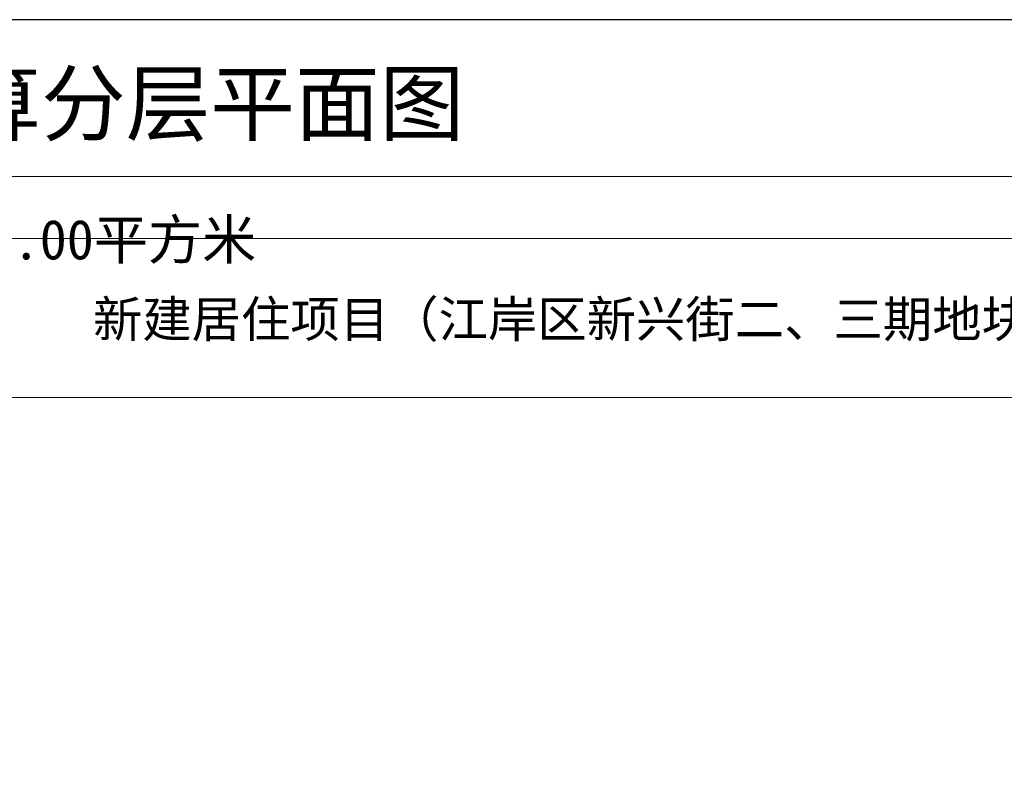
# Model space of a CAD drawing. Header units: millimetres. Extents: x 296296 to 297283, y 219875 to 220035.
# Tile 249 of 256: x 297188 to 297209, y 220018 to 220034. Entities that reach past the tile are written whole.
import ezdxf
from ezdxf.enums import TextEntityAlignment as Align

# ---------------------------------------------------------------- set-up
doc = ezdxf.new("R2010")
doc.units = ezdxf.units.MM
doc.layers.add('$计容结果', color=7, linetype='Continuous')
for name, color, linetype, lineweight in [('243100', 255, 'Continuous', 9), ('A21400', 255, 'Continuous', 9), ('A67000', 255, 'Continuous', 9), ('图廓', 255, 'Continuous', 9)]:
    doc.layers.add(name, color=color, linetype=linetype, lineweight=lineweight)
doc.layers.add('打印图框', color=252, linetype='Continuous', plot=False)
doc.styles.add('dw', font='simhei.ttf')
doc.styles.add('style1', font='simhei.ttf', dxfattribs={"width": 0.75})

msp = doc.modelspace()

# ---------------------------------------------------------------- linework, layer by layer
at = {"layer": '243100', "color": 7}
msp.add_line((297151.221, 220025.927), (297223.895, 220025.927), dxfattribs=at)
at = {"layer": 'A21400', "color": 7}
for p, q in [((297149.938, 220030.503), (297225.177, 220030.503)), ((297151.221, 220029.221), (297223.895, 220029.221))]:
    msp.add_line(p, q, dxfattribs=at)
at = {"layer": '打印图框', "color": 6, "ltscale": 0.5}
msp.add_lwpolyline([(297145.917, 219972.953), (297227.983, 219972.953), (297227.983, 220033.743), (297145.917, 220033.743)], close=True, dxfattribs=at)

# ---------------------------------------------------------------- texts
at = {"layer": '$计容结果', "style": 'dw'}
msp.add_text('本层计容建筑面积0.00平方米', height=0.82066, dxfattribs=at).set_placement((297178.547, 220028.786))
at = {"layer": 'A67000', "color": 7, "style": 'dw', "width": 1}
msp.add_text('新建居住项目（江岸区新兴街二、三期地块）一期/13#楼', height=0.74811, dxfattribs=at).set_placement((297189.718, 220027.176))
at = {"layer": '图廓', "color": 7, "style": 'style1', "width": 1}
msp.add_text('单体建筑面积核算分层平面图', height=1.28248, dxfattribs=at).set_placement((297186.022, 220030.988), align=Align.BOTTOM_CENTER)

doc.saveas('drawing.dxf')
